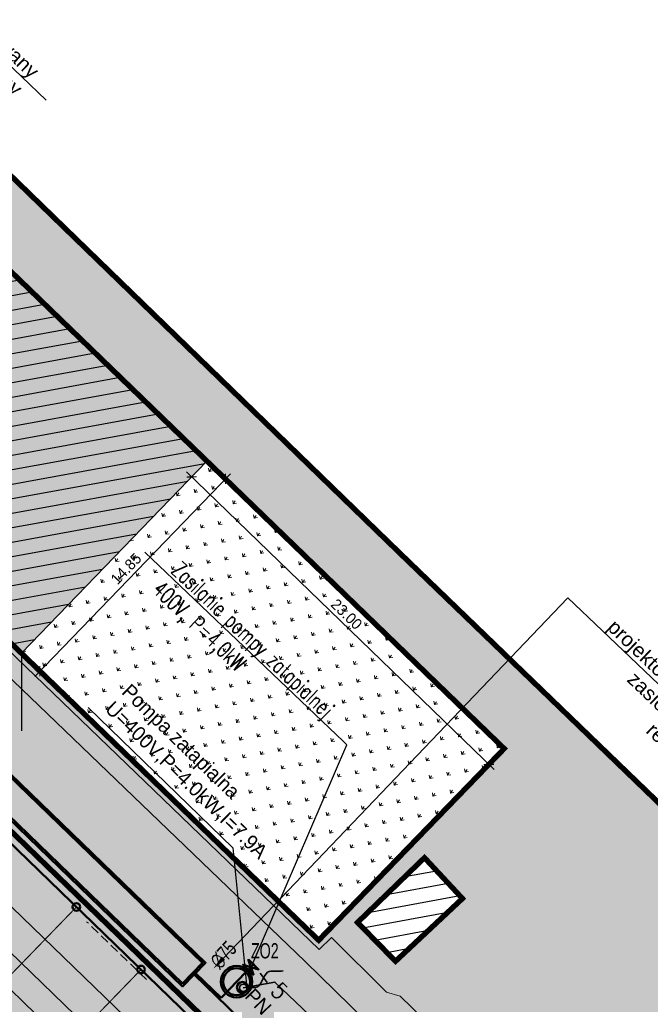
# Model space of a CAD drawing. Header units: metres. Extents: x 7426999 to 7429100, y 5539936 to 5541998.
# Tile 10 of 15: x 7427313 to 7427348, y 5541352 to 5541406. Entities that reach past the tile are written whole.
import ezdxf
from ezdxf import colors
from ezdxf.entities.mleader import LeaderData, LeaderLine
from ezdxf.enums import TextEntityAlignment as Align
from ezdxf.math import Vec2, Vec3

# ---------------------------------------------------------------- set-up
doc = ezdxf.new("R2010")
doc.units = ezdxf.units.M
doc.header["$PDSIZE"] = 0.75
for name, pattern in [('CONTINOUS', [0]), ('DASHED', [0.75, 0.5, -0.25]), ('DASHED2', [0.375, 0.25, -0.125])]:
    doc.linetypes.add(name, pattern=pattern)
doc.layers.get('0').update_dxf_attribs({"linetype": 'CONTINUOUS'})
doc.layers.get('Defpoints').update_dxf_attribs({"linetype": 'CONTINUOUS'})
for name, color, linetype in [('__ELEKTRYKA', 104, 'CONTINUOUS'), ('__SANITARNE', 104, 'CONTINUOUS'), ('A_inne obiekty infrastruktury boiska', 33, 'CONTINUOUS'), ('A_teren przekształcany na trawe naturalną', 170, 'CONTINUOUS')]:
    doc.layers.add(name, color=color, linetype=linetype)
for name, color, linetype, lineweight in [('_PZT_NAWIERZCHNIE_L', 7, 'CONTINUOUS', 9), ('A_boisko_L', 67, 'CONTINUOUS', 9), ('A_drenaż', 6, 'DASHED', 9), ('A_granica terenu do wniosku o ULICP', 151, 'DASHED2', 40), ('A_opisy', 3, 'CONTINUOUS', 25), ('A_teren podlegający przekształceniu', 1, 'DASHED2', 70), ('A_WYMIAROWANIE', 255, 'CONTINUOUS', 0), ('A_WYMIAROWANIE_drenaż', 4, 'CONTINUOUS', 0), ('E_gn_ogólne', 3, 'CONTINUOUS', 35), ('E_gn_typ', 1, 'CONTINUOUS', 25), ('E_kabel_nn', 1, 'eN_LINE', 35), ('E_opisy', 3, 'CONTINUOUS', 25)]:
    doc.layers.add(name, color=color, linetype=linetype, lineweight=lineweight)
for name, color, linetype, lineweight, transparency in [('A_boisko_H', 67, 'CONTINUOUS', 9, 0.5), ('A_chodniki_H', 253, 'CONTINUOUS', 9, 0.3), ('A_tereny zielone', 63, 'CONTINUOUS', 9, 0.7)]:
    doc.layers.add(name, color=color, linetype=linetype, lineweight=lineweight, transparency=transparency)
doc.layers.add('IS_KD_inst_wewn', color=7, linetype='CONTINOUS', lineweight=50, true_color=0x00c431)
doc.layers.add('IS_W_inst_wewn', color=7, linetype='CONTINOUS', lineweight=50, true_color=0x007bf4)
doc.layers.add('WYTYCZNE ELEKTRYCZNE', color=232, linetype='CONTINUOUS', lineweight=30, plot=False)
doc.styles.add('ARIAL 500', font='arial.ttf', dxfattribs={"height": 0.8})
doc.styles.add('century gothic', font='GOTHIC.TTF')
doc.styles.add('dwadzieścia', font='simplex.shx', dxfattribs={"width": 0.8, "height": 4})
doc.styles.add('GN_atrybuty', font='simplex.shx', dxfattribs={"width": 0.8})
doc.linetypes.add('eN_LINE', pattern='A,0.2,-0.2,["eN",Standard,S=0.1,R=0,X=-0.1,Y=-0.05],-0.2', length=0.6)
doc.dimstyles.new('DUO PZT', dxfattribs={"dimtxt": 0.6, "dimasz": 0.4, "dimexe": 0.4, "dimexo": 0, "dimgap": 0, "dimtad": 0, "dimrnd": 0.05, "dimzin": 1, "dimdsep": 46, "dimtxsty": 'century gothic', "dimblk1": 'ARCHTICK', "dimblk2": 'ARCHTICK', "dimsah": 1, "dimcen": 0, "dimdle": 0.4, "dimclrd": 256, "dimclre": 256, "dimclrt": 7, "dimazin": 0, "dimtfac": 1, "dimtmove": 0, "dimatfit": 3, "dimldrblk": 'ARCHTICK', "dimfxl": 0.4, "dimfxlon": 1, "dimtvp": 0.8, "dimtolj": 1, "dimlwd": 15, "dimarcsym": 0})
pattern_1 = [(10.3329, (7427118.9615, 5541381.5784), (-0.1423725, 0.7808772), [])]

# ---------------------------------------------------------------- blocks, each defined once
blk = doc.blocks.new('_ArchTick')
at = {"color": 0, "const_width": 0.15}
blk.add_lwpolyline([(-0.5, -0.5), (0.5, 0.5)], dxfattribs=at)
blk = doc.blocks.new('*D27')
at = {"layer": 'A_WYMIAROWANIE', "lineweight": 15, "transparency": 16777216}
blk.add_line((7427250.125, 5541414.666), (7427318.241, 5541348.725), dxfattribs=at)
at = {"layer": 'A_WYMIAROWANIE', "lineweight": -2, "transparency": 16777216}
for p, q in [((7427250.426, 5541414.402), (7427250.135, 5541414.101)), ((7427318.232, 5541349.291), (7427317.675, 5541348.716))]:
    blk.add_line(p, q, dxfattribs=at)
at = {"layer": 'Defpoints', "color": 0, "transparency": 16777216}
for p in [(7427250.426, 5541414.402), (7427319.25, 5541350.342), (7427317.953, 5541349.003)]:
    blk.add_point(p, dxfattribs=at)
at = {"layer": 'A_WYMIAROWANIE', "lineweight": 15, "transparency": 16777216, "xscale": 0.4, "yscale": 0.4, "zscale": 0.4}
for p, rotation in [((7427250.413, 5541414.388), 135.9290842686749), ((7427317.953, 5541349.003), 315.9290842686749)]:
    blk.add_blockref('_ArchTick', p, dxfattribs=dict(at, rotation=rotation))
at = {"layer": 'A_WYMIAROWANIE', "color": 7, "transparency": 16777216, "insert": (7427284.534, 5541382.058), "char_height": 0.6, "attachment_point": 5, "rotation": 315.9291, "style": 'century gothic'}
blk.add_mtext('\\A1;94.00', dxfattribs=at)
blk = doc.blocks.new('boisko 110x68')
at = {"linetype": 'DASHED', "ltscale": 5}
blk.add_lwpolyline([(0, 0), (110, 0), (110, 68), (0, 68)], close=True, dxfattribs=at)
blk.add_lwpolyline([(8, 3), (102, 3), (102, 64.997), (8, 64.997)], close=True)
blk = doc.blocks.new('bosiko 110x68')
at = {"layer": 'A_drenaż', "ltscale": 3, "const_width": 0.06}
blk.add_lwpolyline([(0.5, 0.5), (109.5, 0.5), (109.5, 67.5), (0.5, 67.5)], close=True, dxfattribs=at)
for points in [[(95, 67.5), (95, 0.5)], [(100, 67.5), (100, 0.5)]]:
    blk.add_lwpolyline(points, dxfattribs=at)
blk = doc.blocks.new('*D33')
at = {"layer": 'A_WYMIAROWANIE', "lineweight": 15, "transparency": 16777216}
blk.add_line((7427243.352, 5541419.165), (7427322.96, 5541342.098), dxfattribs=at)
at = {"layer": 'A_WYMIAROWANIE', "lineweight": -2, "transparency": 16777216}
for p, q in [((7427243.918, 5541419.174), (7427243.362, 5541418.599)), ((7427322.951, 5541342.664), (7427322.394, 5541342.089))]:
    blk.add_line(p, q, dxfattribs=at)
at = {"layer": 'Defpoints', "color": 0, "transparency": 16777216}
for p in [(7427244.668, 5541419.949), (7427323.701, 5541343.439), (7427322.673, 5541342.376)]:
    blk.add_point(p, dxfattribs=at)
at = {"layer": 'A_WYMIAROWANIE', "lineweight": 15, "transparency": 16777216, "xscale": 0.4, "yscale": 0.4, "zscale": 0.4}
for p, rotation in [((7427243.64, 5541418.887), 135.929084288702), ((7427322.673, 5541342.376), 315.929084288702)]:
    blk.add_blockref('_ArchTick', p, dxfattribs=dict(at, rotation=rotation))
at = {"layer": 'A_WYMIAROWANIE', "color": 7, "transparency": 16777216, "insert": (7427283.507, 5541380.994), "char_height": 0.6, "attachment_point": 5, "rotation": 315.9291, "style": 'century gothic'}
blk.add_mtext('\\A1;110.00', dxfattribs=at)
blk = doc.blocks.new('*D52')
at = {"layer": 'A_WYMIAROWANIE_drenaż', "lineweight": 15, "transparency": 16777216}
blk.add_line((7427306.891, 5541355.405), (7427311.058, 5541351.37), dxfattribs=at)
at = {"layer": 'A_WYMIAROWANIE_drenaż', "lineweight": -2, "transparency": 16777216}
for p, q in [((7427307.457, 5541355.414), (7427306.9, 5541354.839)), ((7427311.049, 5541351.936), (7427310.492, 5541351.361))]:
    blk.add_line(p, q, dxfattribs=at)
at = {"layer": 'Defpoints', "color": 0, "transparency": 16777216}
for p in [(7427312.717, 5541360.847), (7427316.195, 5541357.251), (7427310.77, 5541351.649)]:
    blk.add_point(p, dxfattribs=at)
at = {"layer": 'A_WYMIAROWANIE_drenaż', "lineweight": 15, "transparency": 16777216, "xscale": 0.4, "yscale": 0.4, "zscale": 0.4}
for p, rotation in [((7427307.178, 5541355.127), 135.9231461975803), ((7427310.77, 5541351.649), 315.9231461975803)]:
    blk.add_blockref('_ArchTick', p, dxfattribs=dict(at, rotation=rotation))
at = {"layer": 'A_WYMIAROWANIE_drenaż', "color": 7, "transparency": 16777216, "insert": (7427309.325, 5541353.75), "char_height": 0.6, "attachment_point": 5, "rotation": 315.9231, "style": 'century gothic'}
blk.add_mtext('\\A1;5.00', dxfattribs=at)
blk = doc.blocks.new('*D53')
at = {"layer": 'A_WYMIAROWANIE_drenaż', "lineweight": 15, "transparency": 16777216}
blk.add_line((7427310.483, 5541351.927), (7427314.65, 5541347.892), dxfattribs=at)
at = {"layer": 'A_WYMIAROWANIE_drenaż', "lineweight": -2, "transparency": 16777216}
for p, q in [((7427311.049, 5541351.936), (7427310.492, 5541351.361)), ((7427314.641, 5541348.458), (7427314.084, 5541347.883))]:
    blk.add_line(p, q, dxfattribs=at)
at = {"layer": 'Defpoints', "color": 0, "transparency": 16777216}
for p in [(7427316.195, 5541357.251), (7427319.902, 5541353.891), (7427314.362, 5541348.171)]:
    blk.add_point(p, dxfattribs=at)
at = {"layer": 'A_WYMIAROWANIE_drenaż', "lineweight": 15, "transparency": 16777216, "xscale": 0.4, "yscale": 0.4, "zscale": 0.4}
for p, rotation in [((7427310.77, 5541351.649), 135.9231461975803), ((7427314.362, 5541348.171), 315.9231461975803)]:
    blk.add_blockref('_ArchTick', p, dxfattribs=dict(at, rotation=rotation))
at = {"layer": 'A_WYMIAROWANIE_drenaż', "color": 7, "transparency": 16777216, "insert": (7427312.917, 5541350.272), "char_height": 0.6, "attachment_point": 5, "rotation": 315.9231, "style": 'century gothic'}
blk.add_mtext('\\A1;5.00', dxfattribs=at)
blk = doc.blocks.new('*D54')
at = {"layer": 'A_WYMIAROWANIE_drenaż', "lineweight": 15, "transparency": 16777216}
blk.add_line((7427314.075, 5541348.449), (7427318.242, 5541344.414), dxfattribs=at)
at = {"layer": 'A_WYMIAROWANIE_drenaż', "lineweight": -2, "transparency": 16777216}
for p, q in [((7427314.641, 5541348.458), (7427314.084, 5541347.883)), ((7427318.233, 5541344.98), (7427317.676, 5541344.405))]:
    blk.add_line(p, q, dxfattribs=at)
at = {"layer": 'Defpoints', "color": 0, "transparency": 16777216}
for p in [(7427319.902, 5541353.891), (7427323.494, 5541350.413), (7427317.954, 5541344.692)]:
    blk.add_point(p, dxfattribs=at)
at = {"layer": 'A_WYMIAROWANIE_drenaż', "lineweight": 15, "transparency": 16777216, "xscale": 0.4, "yscale": 0.4, "zscale": 0.4}
for p, rotation in [((7427314.362, 5541348.171), 135.9231461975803), ((7427317.954, 5541344.692), 315.9231461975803)]:
    blk.add_blockref('_ArchTick', p, dxfattribs=dict(at, rotation=rotation))
at = {"layer": 'A_WYMIAROWANIE_drenaż', "color": 7, "transparency": 16777216, "insert": (7427316.509, 5541346.794), "char_height": 0.6, "attachment_point": 5, "rotation": 315.9231, "style": 'century gothic'}
blk.add_mtext('\\A1;5.00', dxfattribs=at)
blk = doc.blocks.new('*D60')
at = {"layer": 'A_WYMIAROWANIE_drenaż', "lineweight": 15, "transparency": 16777216}
blk.add_line((7427241.653, 5541416.691), (7427320.542, 5541340.32), dxfattribs=at)
at = {"layer": 'A_WYMIAROWANIE_drenaż', "lineweight": -2, "transparency": 16777216}
for p, q in [((7427242.219, 5541416.7), (7427241.662, 5541416.125)), ((7427320.533, 5541340.885), (7427319.977, 5541340.311))]:
    blk.add_line(p, q, dxfattribs=at)
at = {"layer": 'Defpoints', "color": 0, "transparency": 16777216}
for p in [(7427248.065, 5541422.739), (7427326.379, 5541346.924), (7427320.255, 5541340.598)]:
    blk.add_point(p, dxfattribs=at)
at = {"layer": 'A_WYMIAROWANIE_drenaż', "lineweight": 15, "transparency": 16777216, "xscale": 0.4, "yscale": 0.4, "zscale": 0.4}
for p, rotation in [((7427241.941, 5541416.413), 135.9290842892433), ((7427320.255, 5541340.598), 315.9290842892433)]:
    blk.add_blockref('_ArchTick', p, dxfattribs=dict(at, rotation=rotation))
at = {"layer": 'A_WYMIAROWANIE_drenaż', "color": 7, "transparency": 16777216, "insert": (7427281.448, 5541378.868), "char_height": 0.6, "attachment_point": 5, "rotation": 315.9291, "style": 'century gothic'}
blk.add_mtext('\\A1;109.00', dxfattribs=at)
blk = doc.blocks.new('*D61')
at = {"layer": 'A_WYMIAROWANIE', "lineweight": 15, "transparency": 16777216}
blk.add_line((7427322.077, 5541381.209), (7427339.175, 5541364.661), dxfattribs=at)
at = {"layer": 'A_WYMIAROWANIE', "lineweight": -2, "transparency": 16777216}
for p, q in [((7427322.643, 5541381.218), (7427322.086, 5541380.644)), ((7427339.165, 5541365.226), (7427338.609, 5541364.651))]:
    blk.add_line(p, q, dxfattribs=at)
at = {"layer": 'Defpoints', "color": 0, "transparency": 16777216}
for p in [(7427323.217, 5541381.812), (7427339.74, 5541365.82), (7427338.887, 5541364.939)]:
    blk.add_point(p, dxfattribs=at)
at = {"layer": 'A_WYMIAROWANIE', "lineweight": 15, "transparency": 16777216, "xscale": 0.4, "yscale": 0.4, "zscale": 0.4}
for p, rotation in [((7427322.364, 5541380.931), 135.9351690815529), ((7427338.887, 5541364.939), 315.9351690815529)]:
    blk.add_blockref('_ArchTick', p, dxfattribs=dict(at, rotation=rotation))
at = {"layer": 'A_WYMIAROWANIE', "color": 7, "transparency": 16777216, "insert": (7427330.976, 5541373.297), "char_height": 0.6, "attachment_point": 5, "rotation": 315.9352, "style": 'century gothic'}
blk.add_mtext('\\A1;23.00', dxfattribs=at)
blk = doc.blocks.new('*D62')
at = {"layer": 'A_WYMIAROWANIE', "lineweight": 15, "transparency": 16777216}
blk.add_line((7427324.52, 5541381.111), (7427313.651, 5541369.838), dxfattribs=at)
at = {"layer": 'A_WYMIAROWANIE', "lineweight": -2, "transparency": 16777216}
for p, q in [((7427323.955, 5541381.101), (7427324.53, 5541380.546)), ((7427313.64, 5541370.404), (7427314.216, 5541369.848))]:
    blk.add_line(p, q, dxfattribs=at)
at = {"layer": 'Defpoints', "color": 0, "transparency": 16777216}
for p in [(7427323.213, 5541381.816), (7427312.899, 5541371.118), (7427313.928, 5541370.126)]:
    blk.add_point(p, dxfattribs=at)
at = {"layer": 'A_WYMIAROWANIE', "lineweight": 15, "transparency": 16777216, "xscale": 0.4, "yscale": 0.4, "zscale": 0.4}
for p, rotation in [((7427324.243, 5541380.823), 46.04450843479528), ((7427313.928, 5541370.126), 226.0445084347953)]:
    blk.add_blockref('_ArchTick', p, dxfattribs=dict(at, rotation=rotation))
at = {"layer": 'A_WYMIAROWANIE', "color": 7, "transparency": 16777216, "insert": (7427318.722, 5541375.825), "char_height": 0.6, "attachment_point": 5, "rotation": 46.0445, "style": 'century gothic'}
blk.add_mtext('\\A1;14.85', dxfattribs=at)
blk = doc.blocks.new('WYPUST KABLOWY')
blk.add_line((1.14, 1.71, -0.015), (0.172, 1.874, -0.015))
blk.add_circle((0, 0), 0.311)
blk.add_open_spline([(0.184, 0.251, 0.007), (0.387, 0.478, 0.028), (1.247, 0.932, -0.017), (0.058, 2.477, -0.024), (1.202, 2.993, 0.058), (1.447, 3.352)], degree=3, knots=[0.089127, 0.089127, 0.089127, 0.089127, 0.985087, 2.468947, 3.784731, 3.784731, 3.784731, 3.784731])
at = {"layer": 'E_gn_typ', "style": 'GN_atrybuty', "width": 0.9, "flags": 8}
blk.add_attdef('ILOŚĆ_ŻYŁ', text='', height=1.25, dxfattribs=at).set_placement((1.567, 1.417, -0.1), align=Align.MIDDLE_LEFT)
blk = doc.blocks.new('zbiornik 2024.12.09 v2')
at = {"layer": 'IS_KD_inst_wewn'}
for p, q in [((49.833, 52.766), (57.016, 52.766)), ((57.016, 50.916), (2.516, 50.916))]:
    blk.add_line(p, q, dxfattribs=at)
at = {"layer": 'IS_KD_inst_wewn', "ltscale": 7}
for points in [[(-50.407, 53.686), (-50.407, 51.846), (49.833, 51.846), (49.833, 53.686)], [(-50.287, 53.566), (-50.287, 51.966), (49.713, 51.966), (49.713, 53.566)]]:
    blk.add_lwpolyline(points, close=True, dxfattribs=at)
at = {"layer": 'IS_KD_inst_wewn'}
for centre in [(42.516, 50.916), (47.516, 50.916)]:
    blk.add_circle(centre, 0.212, dxfattribs=at)
at = {"layer": 'IS_W_inst_wewn'}
for p, q in [((51.804, 52.886), (51.804, 55.537)), ((49.833, 52.886), (51.804, 52.886))]:
    blk.add_line(p, q, dxfattribs=at)
blk.add_lwpolyline([(51.418, 55.467), (52.204, 55.467), (51.404, 55.049), (52.204, 55.05), (51.404, 55.467)], dxfattribs=at)
for centre, radius in [((51.804, 54.121), 0.875), ((51.804, 54.121), 0.75), ((52.254, 54.121), 0.3)]:
    blk.add_circle(centre, radius, dxfattribs=at)
at = {"layer": 'WYTYCZNE ELEKTRYCZNE'}
for q in [(35.265, 59.331), (52.599, 54.152)]:
    blk.add_line((46.483, 59.331), q, dxfattribs=at)
at = {"layer": 'IS_W_inst_wewn', "width": 0.7}
for s, rotation, p in [('ZO2', 44.0709, (51.475, 55.607)), ('∅75', 91.557, (50.664, 53.943))]:
    blk.add_text(s, height=0.8484, rotation=rotation, dxfattribs=at).set_placement(p)
at = {"layer": 'IS_W_inst_wewn'}
blk.add_text('PN', height=0.8, rotation=357.9483, dxfattribs=at).set_placement((52.685, 53.796))
at = {"layer": 'WYTYCZNE ELEKTRYCZNE', "insert": (36.005, 61.986), "char_height": 0.8, "width": 17.28516, "attachment_point": 1, "rotation": 0}
blk.add_mtext('Pompa zatapialna\\PU=400V,P=4.0kW,I=7.9A', dxfattribs=at)
blk = doc.blocks.new('elektryka 2024.12.09')
at = {"layer": 'E_kabel_nn', "ltscale": 3.5}
blk.add_lwpolyline([(52.691, 53.763), (53.738, 55.212), (73.49, 55.223), (76.579, 55.969)], dxfattribs=at)
at = {"layer": 'E_gn_ogólne'}
ref = blk.add_blockref('WYPUST KABLOWY', (52.691, 53.763, 0), dxfattribs=dict(at, xscale=0.659999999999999, yscale=0.659999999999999, zscale=0.006600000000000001, rotation=0.07600776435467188))
ref.add_attrib('ILOŚĆ_ŻYŁ', '5', dxfattribs={"layer": 'E_gn_typ', "height": 0.9, "rotation": 0.076, "style": 'GN_atrybuty', "width": 0.9, "flags": 8}).set_placement((53.911, 55.032, 0), align=Align.MIDDLE_LEFT)
at = {"layer": 'E_opisy', "ltscale": 30}
ml = blk.add_multileader_mtext('Standard', dxfattribs=at)
ml.set_content('{\\Fromans|c0;\\W0.7;Zasilanie pompy zatapialnej 400V, P=4,0kW}', color=256, style='dwadzieścia')
ml.set_leader_properties()
ml.build(insert=Vec2(0, 0))
ml.multileader.update_dxf_attribs({"text_left_attachment_type": 6, "text_right_attachment_type": 6, "dogleg_length": 0.168, "arrow_head_size": 0.8})
ctx = ml.context
ctx.base_point, ctx.char_height, ctx.arrow_head_size, ctx.landing_gap_size, ctx.plane_origin = Vec3(33.565, 67.518), 0.9, 0.8, 0.2, Vec3(75.075, 63.239)
ctx.left_attachment, ctx.right_attachment = 6, 6
notes = []
notes.append((ctx, [(0, (1, 1, 0), (47.508, 67.518), (-1, 0), 0.253, [(0, [(52.634, 53.751)], 0, [])])]))
ctx.mtext.insert, ctx.mtext.rotation, ctx.mtext.width = Vec3(33.765, 68.598), -5.52105, 14.89961
for ctx, leaders in notes:
    for number, flags, end, landing, length, lines in leaders:
        leader = LeaderData()
        leader.index, (leader.has_last_leader_line, leader.has_dogleg_vector, leader.attachment_direction) = number, flags
        leader.last_leader_point, leader.dogleg_vector, leader.dogleg_length = Vec3(end), Vec3(landing), length
        for number, points, colour, breaks in lines:
            line = LeaderLine()
            line.index, line.vertices, line.color, line.breaks = number, Vec3.list(points), colors.encode_raw_color(colour), breaks
            leader.lines.append(line)
        ctx.leaders.append(leader)

msp = doc.modelspace()

# ---------------------------------------------------------------- hatches: boundary and pattern name
at = {"layer": 'A_boisko_H'}
h = msp.add_hatch(dxfattribs=at)
h.set_pattern_fill('SITEWORK_GRASS', color=256, angle=9, pattern_type=2)
h.set_pattern_definition([(55.3329, (7427119.65196, 5541382.3018), (-0.179367, 0.9837822), [0.1875, -1.2267136]), (10.3329, (7427119.652, 5541382.3018), (-0.179367, 0.9837822), [0.1875, -0.8125]), (100.3329, (7427119.652, 5541382.3018), (-0.9837822, -0.179367), [0.1875, -0.8125])])
h.paths.add_polyline_path([(7427327.086, 5541346.936), (7427248.054, 5541423.446), (7427200.751, 5541374.594), (7427279.789, 5541298.079)])
h = msp.add_hatch(dxfattribs=at)
h.set_pattern_fill('SITEWORK_GRASS', color=256, angle=9, pattern_type=2)
h.set_pattern_definition([(55.3329, (7427118.9615, 5541381.5784), (-0.179367, 0.9837822), [0.1875, -1.2267136]), (10.3329, (7427118.9615, 5541381.5784), (-0.179367, 0.9837822), [0.1875, -0.8125]), (100.3329, (7427118.9615, 5541381.5784), (-0.9837822, -0.179367), [0.1875, -0.8125])])
h.paths.add_polyline_path([(7427323.217, 5541381.812), (7427339.74, 5541365.82), (7427329.43, 5541355.16), (7427321.278, 5541363.03), (7427312.899, 5541371.129)])
at = {"layer": 'A_chodniki_H'}
h = msp.add_hatch(dxfattribs=at)
h.set_pattern_fill('GENERAL_HEXAGON', color=256, scale=1.5, angle=-57.6953, pattern_type=2)
h.set_pattern_definition([(258.63756, (7427116.40293, 5541359.69487), (0.3183944, -0.0639824), [0.1875, -0.375]), (18.63756, (7427116.40293, 5541359.69487), (-0.10378683, 0.30772885), [0.1875, -0.375]), (318.63756, (7427116.366, 5541359.51105), (0.2146076, 0.24374645), [0.1875, -0.375])])
h.paths.add_polyline_path([(7427312.886, 5541243.296), (7427314.75, 5541243.25), (7427316.18, 5541243.72), (7427317.84, 5541244.85), (7427319.57, 5541246.44), (7427317.72, 5541248.3), (7427321.012, 5541251.355), (7427321.378, 5541251.695), (7427321.745, 5541252.036), (7427322.112, 5541252.376), (7427328.58, 5541258.61), (7427330.09, 5541260.41), (7427323.12, 5541267.86), (7427325.08, 5541269.7), (7427298.49, 5541297.32), (7427342.95, 5541340.01), (7427328.68, 5541353.98), (7427312.44, 5541369.59), (7427298.73, 5541382.85), (7427277.779, 5541403.101), (7427277.72, 5541407.27), (7427262.97, 5541421.54), (7427255.82, 5541428.46), (7427251.26, 5541428.48), (7427250.75, 5541427.87), (7427252.19, 5541426.68), (7427251.32, 5541425.57), (7427248.26, 5541428.16), (7427249.5, 5541429.45), (7427241.49, 5541428.41), (7427235.67, 5541427.08), (7427217.81, 5541408.93), (7427205.72, 5541396.49), (7427186.78, 5541377.78), (7427184.71, 5541375.16), (7427184.92, 5541371.82), (7427188.92, 5541368.13), (7427189.77, 5541369.07), (7427190.38, 5541368.24), (7427189.68, 5541367.45), (7427205.99, 5541352.83), (7427200.71, 5541346.78), (7427194.13, 5541352.7), (7427192.59, 5541354.04), (7427189.686, 5541356.68), (7427184.913, 5541361.02), (7427182.35, 5541363.35), (7427180.22, 5541365.25), (7427178.93, 5541363.93), (7427177.975, 5541362.933), (7427172.66, 5541368.39), (7427174.622, 5541370.425), (7427179.64, 5541375.47), (7427179.98, 5541375.21), (7427203.65, 5541398.59), (7427215.39, 5541410.29), (7427237.09, 5541433.1), (7427241.49, 5541434.47), (7427239.97, 5541435.86), (7427243.069, 5541439.459), (7427250.46, 5541432.98), (7427260.89, 5541444.87), (7427253.84, 5541451.05), (7427254.6, 5541451.9), (7427261.31, 5541446.04), (7427262.182, 5541446.098), (7427263.413, 5541444.916), (7427260.46, 5541442.38), (7427270.14, 5541432.76), (7427262.8, 5541425.24), (7427261.75, 5541424.2), (7427269.12, 5541416.97), (7427269.89, 5541416.27), (7427277.41, 5541408.96), (7427279.16, 5541407.3), (7427279.18, 5541403.15), (7427299.43, 5541383.63), (7427313.14, 5541370.37), (7427329.45, 5541354.65), (7427330.14, 5541355.32), (7427333.2, 5541352.27), (7427333.96, 5541352.05), (7427344.66, 5541341.63), (7427352.19, 5541348.62), (7427363.83, 5541336.54), (7427365.08, 5541337.79), (7427379.36, 5541322.8), (7427380.25, 5541322.03), (7427381.81, 5541321.37), (7427383.48, 5541321.65), (7427384.86, 5541322.51), (7427386.39, 5541323.91), (7427400.33, 5541309.31), (7427386.58, 5541294.57), (7427384.85, 5541296.39), (7427364.25, 5541276.73), (7427350.51, 5541263.66), (7427352.26, 5541261.86), (7427341.9, 5541251.93), (7427338.44, 5541255.52), (7427336.85, 5541254), (7427335.07, 5541252.64), (7427326.5, 5541247.52), (7427320.48, 5541241.81), (7427319.15, 5541240.43), (7427318.49, 5541238.43), (7427318.546, 5541237.821)])
h.paths.add_polyline_path([(7427348.56, 5541343.21), (7427374.12, 5541316.56), (7427373.58, 5541316.05), (7427373.09, 5541316.57), (7427371.44, 5541315.01), (7427371.94, 5541314.48), (7427371.41, 5541313.98), (7427370.92, 5541314.51), (7427369.27, 5541312.95), (7427371.954, 5541310.144), (7427376.93, 5541304.94), (7427337.53, 5541267.44), (7427337.19, 5541267.77), (7427339.16, 5541269.65), (7427331.87, 5541277.15), (7427330.23, 5541275.6), (7427330.76, 5541275.04), (7427330.229, 5541274.539), (7427329.71, 5541275.09), (7427328.06, 5541273.52), (7427328.58, 5541272.97), (7427328.05, 5541272.46), (7427327.53, 5541273.01), (7427325.88, 5541271.45), (7427326.42, 5541270.89), (7427325.87, 5541270.38), (7427300.32, 5541297.07), (7427300.86, 5541297.58), (7427301.361, 5541297.051), (7427303.061, 5541298.659), (7427302.531, 5541299.221), (7427303.049, 5541299.711), (7427303.57, 5541299.16), (7427305.22, 5541300.73), (7427304.69, 5541301.3), (7427305.2, 5541301.78), (7427305.72, 5541301.23), (7427307.37, 5541302.8), (7427306.85, 5541303.36), (7427307.37, 5541303.85), (7427307.88, 5541303.31), (7427309.56, 5541304.89), (7427309.02, 5541305.45), (7427309.55, 5541305.95), (7427310.09, 5541305.39), (7427311.73, 5541306.95), (7427311.18, 5541307.52), (7427311.71, 5541308.03), (7427312.26, 5541307.45), (7427313.89, 5541309), (7427313.36, 5541309.56), (7427313.89, 5541310.06), (7427314.41, 5541309.51), (7427316.06, 5541311.08), (7427315.53, 5541311.64), (7427316.06, 5541312.15), (7427316.58, 5541311.6), (7427318.22, 5541313.16), (7427317.7, 5541313.72), (7427318.22, 5541314.22), (7427318.75, 5541313.66), (7427320.41, 5541315.24), (7427319.88, 5541315.8), (7427320.4, 5541316.29), (7427320.92, 5541315.74), (7427322.56, 5541317.29), (7427322.02, 5541317.85), (7427322.56, 5541318.36), (7427323.08, 5541317.81), (7427324.73, 5541319.37), (7427324.21, 5541319.92), (7427324.73, 5541320.42), (7427325.25, 5541319.87), (7427326.9, 5541321.44), (7427326.37, 5541322), (7427326.9, 5541322.51), (7427327.43, 5541321.95), (7427329.07, 5541323.51), (7427328.54, 5541324.08), (7427329.06, 5541324.58), (7427329.59, 5541324.03), (7427331.23, 5541325.59), (7427330.7, 5541326.14), (7427331.23, 5541326.64), (7427331.75, 5541326.1), (7427333.39, 5541327.65), (7427332.86, 5541328.2), (7427333.4, 5541328.71), (7427333.92, 5541328.17), (7427335.55, 5541329.71), (7427335.02, 5541330.26), (7427335.55, 5541330.76), (7427336.07, 5541330.21), (7427337.73, 5541331.79), (7427337.2, 5541332.35), (7427337.73, 5541332.84), (7427338.25, 5541332.29), (7427339.88, 5541333.85), (7427339.36, 5541334.4), (7427339.88, 5541334.9), (7427340.39, 5541334.36), (7427342.06, 5541335.94), (7427341.54, 5541336.49), (7427342.05, 5541336.97), (7427342.56, 5541336.43), (7427344.22, 5541338), (7427343.69, 5541338.56), (7427344.21, 5541339.06), (7427344.73, 5541338.52), (7427346.38, 5541340.08), (7427345.85, 5541340.64), (7427346.38, 5541341.14), (7427346.91, 5541340.59), (7427348.55, 5541342.14), (7427348.02, 5541342.7)], flags=16)
h.paths.add_polyline_path([(7427351.57, 5541345.94), (7427362.15, 5541334.94), (7427360.65, 5541333.528), (7427359.66, 5541332.72), (7427349.201, 5541343.629)], flags=16)
h.paths.add_polyline_path([(7427367.98, 5541328.49), (7427369.23, 5541327.62), (7427376.47, 5541320.1), (7427377.44, 5541318.27), (7427377.4, 5541316.06), (7427376.82, 5541314.84), (7427376.01, 5541315.63), (7427373.453, 5541318.311), (7427370.115, 5541321.81), (7427364.079, 5541328.138), (7427365.353, 5541328.772)], flags=16)
h.paths.add_polyline_path([(7427335.79, 5541258.5), (7427333.96, 5541260.42), (7427330.31, 5541256.89), (7427319.57, 5541246.44), (7427323.95, 5541250.54), (7427324.47, 5541250.91), (7427333.98, 5541256.76)], flags=16)
at = {"layer": 'A_inne obiekty infrastruktury boiska'}
h = msp.add_hatch(dxfattribs=at)
h.set_pattern_fill('ANSI31', color=256, scale=0.25, angle=9)
h.set_pattern_definition(pattern_1)
h.paths.add_polyline_path([(7427335.31, 5541359.75), (7427337.42, 5541357.48), (7427333.7, 5541353.99), (7427331.59, 5541356.15)])
at = {"layer": 'A_teren przekształcany na trawe naturalną'}
h = msp.add_hatch(dxfattribs=at)
h.set_pattern_fill('ANSI31', color=256, scale=0.25, angle=9)
h.set_pattern_definition(pattern_1)
h.paths.add_polyline_path([(7427270.14, 5541432.76), (7427289.93, 5541414.03), (7427323.217, 5541381.812), (7427312.899, 5541371.129), (7427279.178, 5541403.674), (7427279.16, 5541407.3), (7427277.41, 5541408.96), (7427261.75, 5541424.2), (7427262.8, 5541425.24)])
at = {"layer": 'A_tereny zielone'}
h = msp.add_hatch(color=256, dxfattribs=at)
h.dxf.hatch_style = 1
h.paths.add_polyline_path([(7427386.39, 5541323.91), (7427400.33, 5541309.31), (7427386.58, 5541294.57), (7427384.85, 5541296.39), (7427364.25, 5541276.73), (7427350.51, 5541263.66), (7427352.26, 5541261.86), (7427341.9, 5541251.93), (7427338.44, 5541255.52), (7427336.85, 5541254), (7427335.07, 5541252.64), (7427326.5, 5541247.52), (7427320.48, 5541241.81), (7427319.15, 5541240.43), (7427318.49, 5541238.43), (7427318.546, 5541237.821), (7427320.15, 5541236.27), (7427324.78, 5541228.21), (7427327.9, 5541231.44), (7427332.02, 5541235.75), (7427345.01, 5541249.37), (7427360.53, 5541265.49), (7427365.33, 5541270.24), (7427367.48, 5541272.62), (7427383.24, 5541290.03), (7427402.05, 5541310.46), (7427396.7, 5541315.71), (7427378.19, 5541333.92), (7427374.211, 5541337.709), (7427372.92, 5541336.41), (7427371.84, 5541337.44), (7427373.099, 5541338.769), (7427366.52, 5541345.04), (7427363.62, 5541347.81), (7427361.29, 5541350.08), (7427358.58, 5541352.7), (7427348.33, 5541362.8), (7427334.14, 5541376.5), (7427315.34, 5541394.75), (7427296.48, 5541413.08), (7427286.228, 5541422.83), (7427284.71, 5541421.28), (7427283.3, 5541422.5), (7427280.89, 5541425.01), (7427282.328, 5541426.581), (7427272.179, 5541436.459), (7427270.47, 5541434.69), (7427268.24, 5541436.7), (7427267.81, 5541437.12), (7427269.612, 5541438.962), (7427268.91, 5541439.64), (7427263.413, 5541444.916), (7427260.46, 5541442.38), (7427270.14, 5541432.76), (7427262.8, 5541425.24), (7427261.75, 5541424.2), (7427269.12, 5541416.97), (7427269.89, 5541416.27), (7427277.41, 5541408.96), (7427279.16, 5541407.3), (7427279.18, 5541403.15), (7427299.43, 5541383.63), (7427313.14, 5541370.37), (7427329.45, 5541354.65), (7427330.14, 5541355.32), (7427333.2, 5541352.27), (7427333.96, 5541352.05), (7427344.66, 5541341.63), (7427352.19, 5541348.62), (7427363.83, 5541336.54), (7427365.08, 5541337.79), (7427379.36, 5541322.8), (7427380.25, 5541322.03), (7427381.81, 5541321.37), (7427383.48, 5541321.65), (7427384.86, 5541322.51)])
h.paths.add_polyline_path([(7427323.217, 5541381.812), (7427339.74, 5541365.82), (7427329.43, 5541355.16), (7427321.278, 5541363.03), (7427312.899, 5541371.129)], flags=16)
h.paths.add_polyline_path([(7427335.31, 5541359.75), (7427337.42, 5541357.48), (7427333.7, 5541353.99), (7427331.59, 5541356.15)], flags=16)
h.paths.add_polyline_path([(7427322.727, 5541242.334), (7427326.708, 5541238.306), (7427326.352, 5541237.954), (7427322.013, 5541242.346), (7427326.796, 5541246.889), (7427331.617, 5541249.912), (7427331.883, 5541249.488), (7427327.104, 5541246.491)], flags=16)
h.paths.add_polyline_path([(7427319.234, 5541240.333), (7427326.903, 5541233.524), (7427327.35, 5541233.986), (7427326.99, 5541234.334), (7427326.877, 5541234.216), (7427319.566, 5541240.707)], flags=16)
h = msp.add_hatch(color=256, dxfattribs=at)
h.dxf.hatch_style = 1
h.paths.add_polyline_path([(7427342.95, 5541340.01), (7427328.68, 5541353.98), (7427312.44, 5541369.59), (7427298.73, 5541382.85), (7427277.779, 5541403.101), (7427277.72, 5541407.27), (7427262.97, 5541421.54), (7427255.82, 5541428.46), (7427251.26, 5541428.48), (7427250.75, 5541427.87), (7427252.19, 5541426.68), (7427251.32, 5541425.57), (7427248.26, 5541428.16), (7427249.5, 5541429.45), (7427241.49, 5541428.41), (7427235.67, 5541427.08), (7427217.81, 5541408.93), (7427205.72, 5541396.49), (7427186.78, 5541377.78), (7427184.71, 5541375.16), (7427184.92, 5541371.82), (7427188.92, 5541368.13), (7427189.77, 5541369.07), (7427190.38, 5541368.24), (7427189.68, 5541367.45), (7427205.99, 5541352.83), (7427200.71, 5541346.78), (7427194.13, 5541352.7), (7427192.59, 5541354.04), (7427189.686, 5541356.68), (7427184.913, 5541361.02), (7427182.35, 5541363.35), (7427180.22, 5541365.25), (7427178.93, 5541363.93), (7427177.975, 5541362.933), (7427210.43, 5541329.61), (7427230.33, 5541315.24), (7427241.97, 5541307.49), (7427247.55, 5541303.23), (7427281.57, 5541272.99), (7427305.53, 5541250.41), (7427312.886, 5541243.296), (7427314.75, 5541243.25), (7427316.18, 5541243.72), (7427317.84, 5541244.85), (7427319.57, 5541246.44), (7427317.72, 5541248.3), (7427321.012, 5541251.355), (7427321.378, 5541251.695), (7427321.745, 5541252.036), (7427322.112, 5541252.376), (7427328.58, 5541258.61), (7427330.09, 5541260.41), (7427323.12, 5541267.86), (7427325.08, 5541269.7), (7427298.49, 5541297.32)])
h.paths.add_polyline_path([(7427327.086, 5541346.936), (7427248.054, 5541423.446), (7427200.756, 5541374.589), (7427279.789, 5541298.079)], flags=16)
h.paths.add_polyline_path([(7427208.7, 5541361.93), (7427211.709, 5541358.841), (7427211, 5541358.15), (7427208.002, 5541361.208)], flags=16)
h.paths.add_polyline_path([(7427220.96, 5541343.02), (7427242.27, 5541322.8), (7427244.9, 5541325.62), (7427225.27, 5541344.56), (7427222.19, 5541344.44)], flags=16)
h.paths.add_polyline_path([(7427256.31, 5541316.03), (7427259.4, 5541313), (7427258.65, 5541312.37), (7427255.62, 5541315.32)], flags=16)
h.paths.add_polyline_path([(7427322.406, 5541255.13), (7427322.754, 5541254.77), (7427315.454, 5541247.72), (7427315.106, 5541248.08)], flags=16)
h.paths.add_polyline_path([(7427256.542, 5541296.284), (7427271.974, 5541282.343), (7427283.434, 5541272.283), (7427296.374, 5541260.713), (7427298.604, 5541258.763), (7427306.203, 5541251.914), (7427314.133, 5541244.814), (7427314.467, 5541245.186), (7427306.537, 5541252.286), (7427298.936, 5541259.137), (7427296.706, 5541261.087), (7427283.766, 5541272.657), (7427272.306, 5541282.717), (7427256.878, 5541296.656), (7427244.535, 5541307.798), (7427240.116, 5541311.597), (7427230.318, 5541320.515), (7427219.057, 5541330.746), (7427200.876, 5541346.967), (7427200.544, 5541346.593), (7427218.723, 5541330.374), (7427229.982, 5541320.145), (7427239.784, 5541311.223), (7427244.205, 5541307.422)], flags=16)

# ---------------------------------------------------------------- linework, layer by layer
at = {"layer": '_PZT_NAWIERZCHNIE_L'}
for points in [[(7427254.6, 5541451.9), (7427261.31, 5541446.04), (7427262.182, 5541446.098), (7427263.413, 5541444.916), (7427260.46, 5541442.38), (7427270.14, 5541432.76), (7427262.8, 5541425.24), (7427261.75, 5541424.2), (7427269.12, 5541416.97), (7427269.89, 5541416.27), (7427277.41, 5541408.96), (7427279.16, 5541407.3), (7427279.18, 5541403.15), (7427299.43, 5541383.63), (7427313.14, 5541370.37), (7427329.45, 5541354.65), (7427330.14, 5541355.32), (7427333.2, 5541352.27), (7427333.96, 5541352.05), (7427344.66, 5541341.63), (7427352.19, 5541348.62)], [(7427254.6, 5541451.9), (7427261.31, 5541446.04), (7427262.182, 5541446.098), (7427263.413, 5541444.916), (7427260.46, 5541442.38), (7427270.14, 5541432.76), (7427262.8, 5541425.24), (7427261.75, 5541424.2), (7427269.12, 5541416.97), (7427269.89, 5541416.27), (7427277.41, 5541408.96), (7427279.16, 5541407.3), (7427279.18, 5541403.15), (7427299.43, 5541383.63), (7427313.14, 5541370.37), (7427329.45, 5541354.65), (7427330.14, 5541355.32), (7427333.2, 5541352.27), (7427333.96, 5541352.05), (7427344.66, 5541341.63), (7427352.19, 5541348.62)], [(7427312.886, 5541243.296), (7427314.75, 5541243.25), (7427316.18, 5541243.72), (7427317.84, 5541244.85), (7427319.57, 5541246.44), (7427317.72, 5541248.3), (7427321.012, 5541251.355), (7427321.378, 5541251.695), (7427321.745, 5541252.036), (7427322.112, 5541252.376), (7427328.58, 5541258.61), (7427330.09, 5541260.41), (7427323.12, 5541267.86), (7427325.08, 5541269.7), (7427298.49, 5541297.32), (7427342.95, 5541340.01), (7427328.68, 5541353.98), (7427312.44, 5541369.59), (7427298.73, 5541382.85), (7427277.779, 5541403.101), (7427277.72, 5541407.27), (7427262.97, 5541421.54), (7427255.82, 5541428.46)], [(7427312.886, 5541243.296), (7427314.75, 5541243.25), (7427316.18, 5541243.72), (7427317.84, 5541244.85), (7427319.57, 5541246.44), (7427317.72, 5541248.3), (7427321.012, 5541251.355), (7427321.378, 5541251.695), (7427321.745, 5541252.036), (7427322.112, 5541252.376), (7427328.58, 5541258.61), (7427330.09, 5541260.41), (7427323.12, 5541267.86), (7427325.08, 5541269.7), (7427298.49, 5541297.32), (7427342.95, 5541340.01), (7427328.68, 5541353.98), (7427312.44, 5541369.59), (7427298.73, 5541382.85), (7427277.779, 5541403.101), (7427277.72, 5541407.27), (7427262.97, 5541421.54), (7427255.82, 5541428.46)], [(7427348.33, 5541362.8), (7427334.14, 5541376.5), (7427315.34, 5541394.75), (7427296.48, 5541413.08)], [(7427279.16, 5541407.3), (7427279.18, 5541403.15), (7427299.43, 5541383.63), (7427313.14, 5541370.37), (7427329.45, 5541354.65), (7427330.14, 5541355.32), (7427333.2, 5541352.27), (7427333.96, 5541352.05), (7427344.66, 5541341.63), (7427352.19, 5541348.62)]]:
    msp.add_lwpolyline(points, dxfattribs=at)
msp.add_lwpolyline([(7427270.14, 5541432.76), (7427289.93, 5541414.03), (7427323.217, 5541381.812), (7427312.899, 5541371.129), (7427279.178, 5541403.674), (7427279.16, 5541407.3), (7427277.41, 5541408.96), (7427261.75, 5541424.2), (7427262.8, 5541425.24)], close=True, dxfattribs=at)
at = {"layer": 'A_boisko_L'}
for points in [[(7427327.086, 5541346.936), (7427248.056, 5541423.444), (7427200.756, 5541374.589), (7427279.789, 5541298.079)], [(7427323.217, 5541381.812), (7427339.74, 5541365.82), (7427329.43, 5541355.16), (7427321.278, 5541363.03), (7427312.899, 5541371.129)]]:
    msp.add_lwpolyline(points, close=True, dxfattribs=at)
at = {"layer": 'A_drenaż'}
msp.add_lwpolyline([(7427319.856, 5541352.97), (7427316.528, 5541356.193)], dxfattribs=at)
at = {"layer": 'A_granica terenu do wniosku o ULICP', "ltscale": 5, "const_width": 0.3}
msp.add_lwpolyline([(7427402.05, 5541310.46), (7427396.7, 5541315.71), (7427378.19, 5541333.92), (7427374.211, 5541337.709), (7427366.52, 5541345.04), (7427363.62, 5541347.81), (7427361.29, 5541350.08), (7427358.58, 5541352.7), (7427348.33, 5541362.8), (7427334.14, 5541376.5), (7427315.34, 5541394.75), (7427296.48, 5541413.08), (7427284.23, 5541424.73), (7427268.91, 5541439.64), (7427263.413, 5541444.916), (7427259.22, 5541448.94)], dxfattribs=at)
at = {"layer": 'A_inne obiekty infrastruktury boiska'}
msp.add_lwpolyline([(7427339.74, 5541365.82), (7427323.213, 5541381.816), (7427312.899, 5541371.129), (7427312.901, 5541366.803)], dxfattribs=at)
at = {"layer": 'A_inne obiekty infrastruktury boiska', "const_width": 0.3}
msp.add_lwpolyline([(7427335.31, 5541359.75), (7427337.42, 5541357.48), (7427333.7, 5541353.99), (7427331.59, 5541356.15)], close=True, dxfattribs=at)
at = {"layer": 'A_teren podlegający przekształceniu', "ltscale": 5, "const_width": 0.3}
msp.add_lwpolyline([(7427323.217, 5541381.812), (7427339.74, 5541365.82), (7427329.43, 5541355.16), (7427321.278, 5541363.03), (7427312.899, 5541371.129), (7427279.178, 5541403.674), (7427279.16, 5541407.3), (7427277.41, 5541408.96), (7427261.75, 5541424.2), (7427262.8, 5541425.24), (7427270.14, 5541432.76), (7427289.93, 5541414.03), (7427323.217, 5541381.812)], dxfattribs=at)
msp.add_lwpolyline([(7427327.086, 5541346.936), (7427248.054, 5541423.446), (7427200.751, 5541374.594), (7427279.789, 5541298.079)], close=True, dxfattribs=at)

# ---------------------------------------------------------------- block references
at = {"layer": '__ELEKTRYKA', "rotation": 316.3328862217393}
msp.add_blockref('elektryka 2024.12.09', (7427250, 5541350), dxfattribs=at)
at = {"layer": '__SANITARNE', "rotation": 315.9290890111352}
msp.add_blockref('zbiornik 2024.12.09 v2', (7427250, 5541350), dxfattribs=at)
at = {"layer": 'A_boisko_L', "rotation": 315.9290842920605}
msp.add_blockref('boisko 110x68', (7427200.756, 5541374.589), dxfattribs=at)
at = {"layer": 'A_WYMIAROWANIE_drenaż', "rotation": 315.9290842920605}
msp.add_blockref('bosiko 110x68', (7427200.756, 5541374.589), dxfattribs=at)

# ---------------------------------------------------------------- dimensions: what is measured, and where the dimension line sits
at = {"layer": 'A_WYMIAROWANIE'}
for p1, p2, distance, picture, middle in [((7427244.668, 5541419.949), (7427323.701, 5541343.439), -1.479, '*D33', (7427283.507, 5541380.994)), ((7427323.213, 5541381.816), (7427312.899, 5541371.118), 1.43, '*D62', (7427318.722, 5541375.825)), ((7427323.217, 5541381.812), (7427339.74, 5541365.82), -1.226, '*D61', (7427330.976, 5541373.297))]:
    dim = msp.add_aligned_dim(p1=p1, p2=p2, distance=distance, dimstyle='DUO PZT', dxfattribs=at)
    dim.commit()
    dim.dimension.update_dxf_attribs({"geometry": picture, "text_midpoint": middle})
dim = msp.add_linear_dim(base=(7427317.9534, 5541349.0033), p1=(7427250.4258, 5541414.4016), p2=(7427319.2497, 5541350.3424), angle=135.9291, dimstyle='DUO PZT', override={"dimtmove": 1}, dxfattribs=at)
dim.commit()
dim.dimension.update_dxf_attribs({"geometry": '*D27', "text_midpoint": (7427284.5338, 5541382.058)})
at = {"layer": 'A_WYMIAROWANIE_drenaż'}
dim = msp.add_aligned_dim(p1=(7427248.065, 5541422.739), p2=(7427326.379, 5541346.924), distance=-8.805, dimstyle='DUO PZT', dxfattribs=at)
dim.commit()
dim.dimension.update_dxf_attribs({"geometry": '*D60', "text_midpoint": (7427281.448, 5541378.868)})
for base, p1, p2, picture, middle in [((7427310.77, 5541351.649), (7427312.717, 5541360.847), (7427316.195, 5541357.251), '*D52', (7427309.325, 5541353.75)), ((7427314.362, 5541348.171), (7427316.195, 5541357.251), (7427319.902, 5541353.891), '*D53', (7427312.917, 5541350.272)), ((7427317.954, 5541344.692), (7427319.902, 5541353.891), (7427323.494, 5541350.413), '*D54', (7427316.509, 5541346.794))]:
    dim = msp.add_linear_dim(base=base, p1=p1, p2=p2, angle=135.9231, dimstyle='DUO PZT', override={"dimtmove": 1}, dxfattribs=at)
    dim.commit()
    dim.dimension.update_dxf_attribs({"geometry": picture, "text_midpoint": middle})

# ---------------------------------------------------------------- leaders
at = {"layer": 'A_opisy', "ltscale": 30}
ml = msp.add_multileader_mtext('Standard', dxfattribs=at)
ml.set_content('projektowany zbiornik retencyjny', color=256, style='ARIAL 500')
ml.set_leader_properties()
ml.build(insert=Vec2(0, 0))
ml.multileader.update_dxf_attribs({"text_left_attachment_type": 6, "text_right_attachment_type": 6, "dogleg_length": 0.168, "arrow_head_size": 0.8})
ctx = ml.context
ctx.base_point, ctx.char_height, ctx.arrow_head_size, ctx.landing_gap_size, ctx.plane_origin, ctx.plane_x_axis, ctx.plane_y_axis = Vec3(7427306.434, 5541409.38), 0.8, 0.8, 0.2, Vec3(7427344.574, 5541401.302), Vec3(0.723364, -0.690467), Vec3(0.690467, 0.723364)
ctx.left_attachment, ctx.right_attachment, ctx.text_align_type = 6, 6, 2
notes = []
notes.append((ctx, [(1, (1, 1, 0), (7427304.52, 5541411.207), (0.723364, -0.690467), 2.646, [(0, [(7427284.343, 5541390.072)], 0, [])])]))
ctx.mtext.insert, ctx.mtext.text_direction, ctx.mtext.width, ctx.mtext.defined_height, ctx.mtext.alignment = Vec3(7427313.966, 5541403.622), Vec3(0.723364, -0.690467), 10.55202, 1.647, 3
ml = msp.add_multileader_mtext('Standard', dxfattribs=at)
ml.set_content('projektowana pompa do zasielnia zbiornika retencyjnego', color=256, style='ARIAL 500')
ml.set_leader_properties()
ml.build(insert=Vec2(0, 0))
ml.multileader.update_dxf_attribs({"text_left_attachment_type": 6, "text_right_attachment_type": 6, "dogleg_length": 0.168, "arrow_head_size": 0.8})
ctx = ml.context
ctx.base_point, ctx.char_height, ctx.arrow_head_size, ctx.landing_gap_size, ctx.plane_origin, ctx.plane_x_axis, ctx.plane_y_axis = Vec3(7427345.19, 5541372.386), 0.8, 0.8, 0.2, Vec3(7427383.33, 5541364.309), Vec3(0.723364, -0.690467), Vec3(0.690467, 0.723364)
ctx.left_attachment, ctx.right_attachment, ctx.text_align_type = 6, 6, 2
notes.append((ctx, [(1, (1, 1, 0), (7427343.276, 5541374.213), (0.723364, -0.690467), 2.646, [(0, [(7427323.581, 5541353.583)], 0, [])])]))
ctx.mtext.insert, ctx.mtext.text_direction, ctx.mtext.width, ctx.mtext.defined_height, ctx.mtext.alignment = Vec3(7427354.596, 5541364.84), Vec3(0.723364, -0.690467), 14.65226, 1.647, 3
for ctx, leaders in notes:
    for number, flags, end, landing, length, lines in leaders:
        leader = LeaderData()
        leader.index, (leader.has_last_leader_line, leader.has_dogleg_vector, leader.attachment_direction) = number, flags
        leader.last_leader_point, leader.dogleg_vector, leader.dogleg_length = Vec3(end), Vec3(landing), length
        for number, points, colour, breaks in lines:
            line = LeaderLine()
            line.index, line.vertices, line.color, line.breaks = number, Vec3.list(points), colors.encode_raw_color(colour), breaks
            leader.lines.append(line)
        ctx.leaders.append(leader)

doc.saveas('drawing.dxf')
